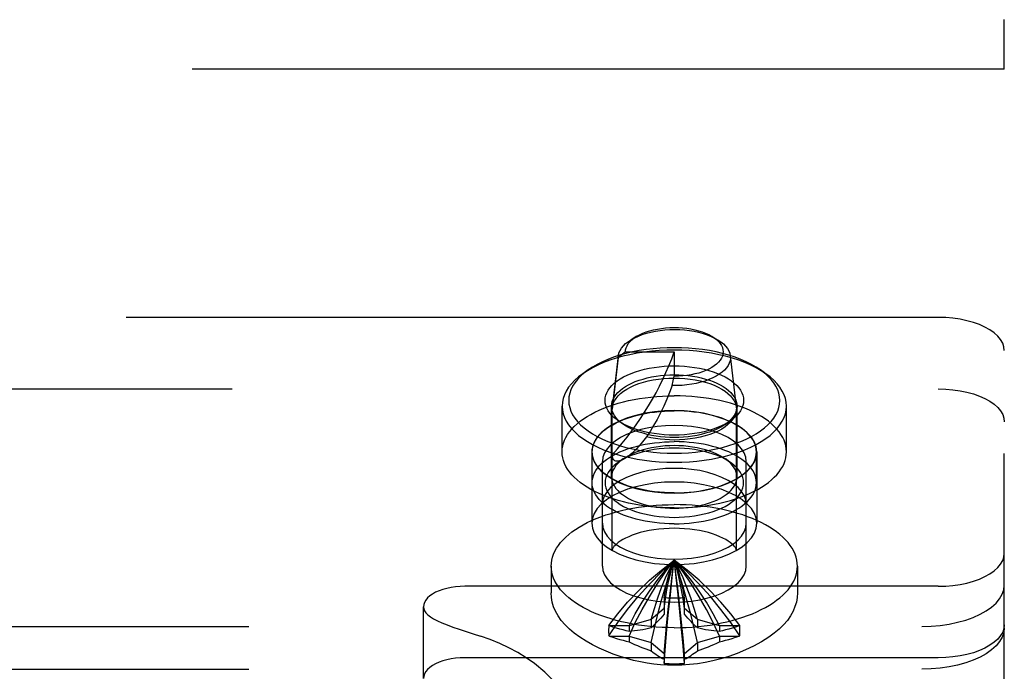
# Model space of a CAD drawing. Header units: inches. Extents: x 0 to 224, y 0 to 145.
# Tile 112 of 125: x 140.081 to 141.573, y 107.809 to 108.797. Entities that reach past the tile are written whole.
import ezdxf

# ---------------------------------------------------------------- set-up
doc = ezdxf.new("R2010")
doc.units = ezdxf.units.IN
doc.header["$LTSCALE"] = 12.302632
doc.header["$MEASUREMENT"] = 0
doc.linetypes.add('HIDDEN', pattern=[0.2, 0.1, -0.1])
doc.layers.add('02___PRT_ALL_AXES', color=7, linetype='CONTINUOUS')
doc.layers.add('DEFAULT_2', color=8, linetype='HIDDEN')

msp = doc.modelspace()

# ---------------------------------------------------------------- linework, layer by layer
at = {"layer": '02___PRT_ALL_AXES', "color": 8, "linetype": 'HIDDEN'}
for p, q in [((140.9028, 108.1421), (140.9028, 108.2114)), ((141.2428, 108.1421), (141.2428, 108.2114)), ((140.9478, 108.1421), (140.9478, 108.0338)), ((140.9483, 108.0953), (140.9483, 108.1421)), ((141.1973, 108.0953), (141.1973, 108.1421)), ((141.1978, 108.1421), (141.1978, 108.0338)), ((140.9638, 107.9689), (140.9638, 108.1276)), ((141.1818, 107.9689), (141.1818, 108.1276))]:
    msp.add_line(p, q, dxfattribs=at)
for points in [[(140.9028, 108.1421), (140.903, 108.1465), (140.9037, 108.151), (140.9049, 108.1554), (140.9065, 108.1597), (140.9086, 108.1641), (140.9111, 108.1683), (140.9141, 108.1725), (140.9175, 108.1766), (140.9213, 108.1807), (140.9255, 108.1846), (140.9302, 108.1884), (140.9352, 108.192), (140.9407, 108.1956), (140.9464, 108.1989), (140.9526, 108.2022), (140.959, 108.2052), (140.9658, 108.2081), (140.9728, 108.2108), (140.9802, 108.2134), (140.9878, 108.2157), (140.9956, 108.2178), (141.0036, 108.2197), (141.0118, 108.2214), (141.0202, 108.2229), (141.0288, 108.2242), (141.0374, 108.2252), (141.0462, 108.226), (141.055, 108.2266), (141.0639, 108.227), (141.0728, 108.2271)], [(141.2428, 108.1421), (141.2425, 108.1465), (141.2418, 108.151), (141.2407, 108.1554), (141.2391, 108.1597), (141.237, 108.1641), (141.2344, 108.1683), (141.2315, 108.1725), (141.2281, 108.1766), (141.2242, 108.1807), (141.22, 108.1846), (141.2153, 108.1884), (141.2103, 108.192), (141.2049, 108.1956), (141.1991, 108.1989), (141.193, 108.2022), (141.1865, 108.2052), (141.1798, 108.2081), (141.1727, 108.2108), (141.1654, 108.2134), (141.1578, 108.2157), (141.1499, 108.2178), (141.1419, 108.2197), (141.1337, 108.2214), (141.1253, 108.2229), (141.1168, 108.2242), (141.1081, 108.2252), (141.0994, 108.226), (141.0905, 108.2266), (141.0817, 108.227), (141.0728, 108.2271)], [(141.1978, 108.1421), (141.1968, 108.1497), (141.1941, 108.157), (141.1896, 108.1642), (141.1834, 108.1711), (141.1756, 108.1776), (141.1663, 108.1835), (141.1556, 108.1888), (141.1438, 108.1935), (141.1309, 108.1974), (141.1171, 108.2005), (141.1027, 108.2027), (141.0878, 108.2041), (141.0728, 108.2046), (141.0577, 108.2041), (141.0429, 108.2027), (141.0284, 108.2005), (141.0147, 108.1974), (141.0018, 108.1935), (140.9899, 108.1888), (140.9792, 108.1835), (140.9699, 108.1776), (140.9621, 108.1711), (140.9559, 108.1642), (140.9514, 108.157), (140.9487, 108.1497), (140.9478, 108.1421)], [(140.9483, 108.1421), (140.9485, 108.1458), (140.9492, 108.1496), (140.9503, 108.1533), (140.9519, 108.157), (140.9539, 108.1606), (140.9564, 108.1641), (140.9592, 108.1676), (140.9625, 108.171), (140.9662, 108.1743), (140.9703, 108.1774), (140.9748, 108.1805), (140.9796, 108.1833), (140.9847, 108.1861), (140.9902, 108.1887), (140.996, 108.1911), (141.002, 108.1933), (141.0084, 108.1953), (141.0149, 108.1972), (141.0217, 108.1988), (141.0286, 108.2003), (141.0357, 108.2015), (141.043, 108.2025), (141.0503, 108.2033), (141.0578, 108.2039), (141.0652, 108.2042), (141.0728, 108.2043)], [(141.1973, 108.1421), (141.197, 108.1458), (141.1964, 108.1496), (141.1952, 108.1533), (141.1936, 108.157), (141.1916, 108.1606), (141.1892, 108.1641), (141.1863, 108.1676), (141.183, 108.171), (141.1793, 108.1743), (141.1752, 108.1774), (141.1708, 108.1805), (141.166, 108.1833), (141.1608, 108.1861), (141.1553, 108.1887), (141.1495, 108.1911), (141.1435, 108.1933), (141.1372, 108.1953), (141.1306, 108.1972), (141.1239, 108.1988), (141.1169, 108.2003), (141.1098, 108.2015), (141.1026, 108.2025), (141.0952, 108.2033), (141.0878, 108.2039), (141.0803, 108.2042), (141.0728, 108.2043)], [(141.1818, 108.1276), (141.181, 108.1342), (141.1786, 108.1406), (141.1747, 108.1469), (141.1693, 108.1529), (141.1625, 108.1585), (141.1544, 108.1637), (141.145, 108.1684), (141.1347, 108.1724), (141.1234, 108.1758), (141.1114, 108.1785), (141.0988, 108.1805), (141.0859, 108.1817), (141.0728, 108.1821), (141.0596, 108.1817), (141.0467, 108.1805), (141.0341, 108.1785), (141.0221, 108.1758), (141.0108, 108.1724), (141.0005, 108.1684), (140.9912, 108.1637), (140.9831, 108.1585), (140.9763, 108.1529), (140.9709, 108.1469), (140.9669, 108.1406), (140.9646, 108.1342), (140.9638, 108.1276)], [(140.9483, 108.0953), (140.9485, 108.0991), (140.9492, 108.1028), (140.9503, 108.1065), (140.9519, 108.1102), (140.9539, 108.1138), (140.9564, 108.1174), (140.9592, 108.1209), (140.9625, 108.1242), (140.9662, 108.1275), (140.9703, 108.1307), (140.9748, 108.1337), (140.9796, 108.1366), (140.9847, 108.1393), (140.9902, 108.1419), (140.996, 108.1443), (141.002, 108.1465), (141.0084, 108.1486), (141.0149, 108.1504), (141.0217, 108.1521), (141.0286, 108.1535), (141.0357, 108.1547), (141.043, 108.1557), (141.0503, 108.1565), (141.0578, 108.1571), (141.0652, 108.1574), (141.0728, 108.1576)], [(141.1973, 108.0953), (141.197, 108.0991), (141.1964, 108.1028), (141.1952, 108.1065), (141.1936, 108.1102), (141.1916, 108.1138), (141.1892, 108.1174), (141.1863, 108.1209), (141.183, 108.1242), (141.1793, 108.1275), (141.1752, 108.1307), (141.1708, 108.1337), (141.166, 108.1366), (141.1608, 108.1393), (141.1553, 108.1419), (141.1495, 108.1443), (141.1435, 108.1465), (141.1372, 108.1486), (141.1306, 108.1504), (141.1239, 108.1521), (141.1169, 108.1535), (141.1098, 108.1547), (141.1026, 108.1557), (141.0952, 108.1565), (141.0878, 108.1571), (141.0803, 108.1574), (141.0728, 108.1576)], [(141.0728, 108.0571), (141.0639, 108.0572), (141.055, 108.0575), (141.0462, 108.0581), (141.0374, 108.0589), (141.0288, 108.06), (141.0202, 108.0612), (141.0118, 108.0627), (141.0036, 108.0644), (140.9956, 108.0663), (140.9878, 108.0685), (140.9802, 108.0708), (140.9728, 108.0733), (140.9658, 108.076), (140.959, 108.0789), (140.9526, 108.082), (140.9464, 108.0852), (140.9407, 108.0886), (140.9352, 108.0921), (140.9302, 108.0958), (140.9255, 108.0996), (140.9213, 108.1035), (140.9175, 108.1075), (140.9141, 108.1116), (140.9111, 108.1158), (140.9086, 108.1201), (140.9065, 108.1244), (140.9049, 108.1288), (140.9037, 108.1332), (140.903, 108.1376), (140.9028, 108.1421)], [(140.9478, 108.1421), (140.9487, 108.1345), (140.9514, 108.1271), (140.9559, 108.1199), (140.9621, 108.113), (140.9699, 108.1066), (140.9792, 108.1006), (140.9899, 108.0953), (141.0018, 108.0906), (141.0147, 108.0867), (141.0284, 108.0836), (141.0429, 108.0814), (141.0577, 108.08), (141.0728, 108.0796), (141.0878, 108.08), (141.1027, 108.0814), (141.1171, 108.0836), (141.1309, 108.0867), (141.1438, 108.0906), (141.1556, 108.0953), (141.1663, 108.1006), (141.1756, 108.1066), (141.1834, 108.113), (141.1896, 108.1199), (141.1941, 108.1271), (141.1968, 108.1345), (141.1978, 108.1421)], [(141.0728, 108.0798), (141.0652, 108.0799), (141.0578, 108.0803), (141.0503, 108.0808), (141.043, 108.0816), (141.0357, 108.0826), (141.0286, 108.0839), (141.0217, 108.0853), (141.0149, 108.0869), (141.0084, 108.0888), (141.002, 108.0908), (140.996, 108.0931), (140.9902, 108.0955), (140.9847, 108.0981), (140.9796, 108.1008), (140.9748, 108.1037), (140.9703, 108.1067), (140.9662, 108.1099), (140.9625, 108.1131), (140.9592, 108.1165), (140.9564, 108.12), (140.9539, 108.1235), (140.9519, 108.1272), (140.9503, 108.1308), (140.9492, 108.1346), (140.9485, 108.1383), (140.9483, 108.1421)], [(141.0728, 108.0798), (141.0803, 108.0799), (141.0878, 108.0803), (141.0952, 108.0808), (141.1026, 108.0816), (141.1098, 108.0826), (141.1169, 108.0839), (141.1239, 108.0853), (141.1306, 108.0869), (141.1372, 108.0888), (141.1435, 108.0908), (141.1495, 108.0931), (141.1553, 108.0955), (141.1608, 108.0981), (141.166, 108.1008), (141.1708, 108.1037), (141.1752, 108.1067), (141.1793, 108.1099), (141.183, 108.1131), (141.1863, 108.1165), (141.1892, 108.12), (141.1916, 108.1235), (141.1936, 108.1272), (141.1952, 108.1308), (141.1964, 108.1346), (141.197, 108.1383), (141.1973, 108.1421)], [(141.0728, 108.0571), (141.0817, 108.0572), (141.0905, 108.0575), (141.0994, 108.0581), (141.1081, 108.0589), (141.1168, 108.06), (141.1253, 108.0612), (141.1337, 108.0627), (141.1419, 108.0644), (141.1499, 108.0663), (141.1578, 108.0685), (141.1654, 108.0708), (141.1727, 108.0733), (141.1798, 108.076), (141.1865, 108.0789), (141.193, 108.082), (141.1991, 108.0852), (141.2049, 108.0886), (141.2103, 108.0921), (141.2153, 108.0958), (141.22, 108.0996), (141.2242, 108.1035), (141.2281, 108.1075), (141.2315, 108.1116), (141.2344, 108.1158), (141.237, 108.1201), (141.2391, 108.1244), (141.2407, 108.1288), (141.2418, 108.1332), (141.2425, 108.1376), (141.2428, 108.1421)], [(141.1818, 108.0626), (141.181, 108.0692), (141.1786, 108.0757), (141.1747, 108.0819), (141.1693, 108.0879), (141.1625, 108.0936), (141.1544, 108.0988), (141.145, 108.1034), (141.1347, 108.1075), (141.1234, 108.1109), (141.1114, 108.1136), (141.0988, 108.1155), (141.0859, 108.1167), (141.0728, 108.1171), (141.0596, 108.1167), (141.0467, 108.1155), (141.0341, 108.1136), (141.0221, 108.1109), (141.0108, 108.1075), (141.0005, 108.1034), (140.9912, 108.0988), (140.9831, 108.0936), (140.9763, 108.0879), (140.9709, 108.0819), (140.9669, 108.0757), (140.9646, 108.0692), (140.9638, 108.0626)], [(141.1978, 108.0338), (141.1968, 108.0414), (141.1941, 108.0488), (141.1896, 108.056), (141.1834, 108.0629), (141.1756, 108.0693), (141.1663, 108.0753), (141.1556, 108.0806), (141.1438, 108.0853), (141.1309, 108.0892), (141.1171, 108.0923), (141.1027, 108.0945), (141.0878, 108.0959), (141.0728, 108.0963), (141.0577, 108.0959), (141.0429, 108.0945), (141.0284, 108.0923), (141.0147, 108.0892), (141.0018, 108.0853), (140.9899, 108.0806), (140.9792, 108.0753), (140.9699, 108.0693), (140.9621, 108.0629), (140.9559, 108.056), (140.9514, 108.0488), (140.9487, 108.0414), (140.9478, 108.0338)], [(141.0728, 108.0331), (141.0652, 108.0332), (141.0578, 108.0335), (141.0503, 108.0341), (141.043, 108.0349), (141.0357, 108.0359), (141.0286, 108.0371), (141.0217, 108.0385), (141.0149, 108.0402), (141.0084, 108.042), (141.002, 108.0441), (140.996, 108.0463), (140.9902, 108.0487), (140.9847, 108.0513), (140.9796, 108.054), (140.9748, 108.0569), (140.9703, 108.0599), (140.9662, 108.0631), (140.9625, 108.0664), (140.9592, 108.0698), (140.9564, 108.0732), (140.9539, 108.0768), (140.9519, 108.0804), (140.9503, 108.0841), (140.9492, 108.0878), (140.9485, 108.0915), (140.9483, 108.0953)], [(141.0728, 108.0331), (141.0803, 108.0332), (141.0878, 108.0335), (141.0952, 108.0341), (141.1026, 108.0349), (141.1098, 108.0359), (141.1169, 108.0371), (141.1239, 108.0385), (141.1306, 108.0402), (141.1372, 108.042), (141.1435, 108.0441), (141.1495, 108.0463), (141.1553, 108.0487), (141.1608, 108.0513), (141.166, 108.054), (141.1708, 108.0569), (141.1752, 108.0599), (141.1793, 108.0631), (141.183, 108.0664), (141.1863, 108.0698), (141.1892, 108.0732), (141.1916, 108.0768), (141.1936, 108.0804), (141.1952, 108.0841), (141.1964, 108.0878), (141.197, 108.0915), (141.1973, 108.0953)], [(140.9478, 108.0338), (140.9487, 108.0262), (140.9514, 108.0189), (140.9559, 108.0117), (140.9621, 108.0048), (140.9699, 107.9983), (140.9792, 107.9924), (140.9899, 107.987), (141.0018, 107.9824), (141.0147, 107.9785), (141.0284, 107.9754), (141.0429, 107.9731), (141.0577, 107.9718), (141.0728, 107.9713), (141.0878, 107.9718), (141.1027, 107.9731), (141.1171, 107.9754), (141.1309, 107.9785), (141.1438, 107.9824), (141.1556, 107.987), (141.1663, 107.9924), (141.1756, 107.9983), (141.1834, 108.0048), (141.1896, 108.0117), (141.1941, 108.0189), (141.1968, 108.0262), (141.1978, 108.0338)], [(140.9638, 108.0338), (140.9646, 108.0272), (140.9669, 108.0208), (140.9709, 108.0145), (140.9763, 108.0085), (140.9831, 108.0029), (140.9912, 107.9977), (141.0005, 107.993), (141.0108, 107.989), (141.0221, 107.9856), (141.0341, 107.9829), (141.0467, 107.9809), (141.0596, 107.9797), (141.0728, 107.9793), (141.0859, 107.9797), (141.0988, 107.9809), (141.1114, 107.9829), (141.1234, 107.9856), (141.1347, 107.989), (141.145, 107.993), (141.1544, 107.9977), (141.1625, 108.0029), (141.1693, 108.0085), (141.1747, 108.0145), (141.1786, 108.0208), (141.181, 108.0272), (141.1818, 108.0338)], [(140.9638, 107.9689), (140.9646, 107.9622), (140.9669, 107.9558), (140.9709, 107.9495), (140.9763, 107.9435), (140.9831, 107.9379), (140.9912, 107.9327), (141.0005, 107.9281), (141.0108, 107.924), (141.0221, 107.9206), (141.0341, 107.9179), (141.0467, 107.916), (141.0596, 107.9148), (141.0728, 107.9144), (141.0859, 107.9148), (141.0988, 107.916), (141.1114, 107.9179), (141.1234, 107.9206), (141.1347, 107.924), (141.145, 107.9281), (141.1544, 107.9327), (141.1625, 107.9379), (141.1693, 107.9435), (141.1747, 107.9495), (141.1786, 107.9558), (141.181, 107.9622), (141.1818, 107.9689)]]:
    msp.add_lwpolyline(points, dxfattribs=at)
at = {"layer": 'DEFAULT_2', "color": 8, "linetype": 'HIDDEN'}
for p, q in [((141.5728, 108.7222), (141.5728, 108.7972)), ((141.5728, 108.7222), (139.0728, 108.7222)), ((141.5728, 106.9093), (141.5728, 108.7222)), ((141.4728, 108.3458), (139.1728, 108.3458)), ((141.0158, 108.3172), (141.0073, 108.3121)), ((141.1293, 108.3175), (141.1382, 108.3121)), ((140.9879, 108.2875), (140.9789, 108.2097)), ((140.9988, 108.2936), (140.9878, 108.285)), ((140.9878, 108.285), (140.9879, 108.2875)), ((140.9988, 108.2936), (141.0728, 108.2936)), ((141.0728, 108.2936), (141.0728, 108.2566)), ((141.1576, 108.2875), (141.1666, 108.2097)), ((140.9878, 108.285), (140.9788, 108.207)), ((140.9421, 108.2662), (140.934, 108.2604)), ((141.0712, 108.2498), (141.0728, 108.2566)), ((141.2034, 108.2662), (141.2116, 108.2604)), ((141.0696, 108.2425), (141.0712, 108.2498)), ((139.1728, 108.2376), (141.4728, 108.2376)), ((140.9778, 108.104), (140.9778, 108.2114)), ((140.9788, 108.207), (140.9789, 108.2097)), ((140.9788, 107.9933), (140.9788, 108.207)), ((141.1666, 108.2097), (141.1668, 108.207)), ((141.1668, 107.9933), (141.1668, 108.207)), ((141.1678, 108.104), (141.1678, 108.2114)), ((140.9952, 108.1839), (140.987, 108.1897)), ((141.1503, 108.1839), (141.1585, 108.1897)), ((140.9952, 108.1314), (140.987, 108.1256)), ((141.1503, 108.1314), (141.1585, 108.1256)), ((140.8863, 107.9689), (140.8863, 107.9286)), ((141.2593, 107.9689), (141.2593, 107.9286)), ((141.4728, 107.9383), (140.7553, 107.9383)), ((141.0573, 107.9207), (141.0573, 107.9198)), ((141.0573, 107.9198), (141.0573, 107.8962)), ((141.0883, 107.9198), (141.0882, 107.9207)), ((141.0883, 107.8962), (141.0883, 107.9198)), ((140.6928, 107.7988), (140.6928, 107.9071)), ((141.0573, 107.9049), (141.0379, 107.8881)), ((141.1077, 107.8881), (141.0883, 107.9049)), ((141.0379, 107.8881), (141.0043, 107.8784)), ((141.0379, 107.8881), (141.0379, 107.8752)), ((141.1413, 107.8784), (141.1077, 107.8881)), ((141.1077, 107.8881), (141.1077, 107.8752)), ((139.1978, 107.8776), (141.4478, 107.8776)), ((140.9745, 107.8784), (140.9735, 107.8788)), ((141.0043, 107.8784), (140.9745, 107.8784)), ((141.0043, 107.8784), (141.0043, 107.8697)), ((141.1711, 107.8784), (141.1413, 107.8784)), ((141.1413, 107.8784), (141.1413, 107.8697)), ((141.172, 107.8788), (141.1711, 107.8784)), ((140.9735, 107.8633), (140.9745, 107.8629)), ((140.9745, 107.8629), (141.0043, 107.8629)), ((141.0043, 107.8629), (141.0379, 107.8532)), ((141.0043, 107.8629), (141.0043, 107.8542)), ((141.1077, 107.8532), (141.1413, 107.8629)), ((141.1413, 107.8629), (141.1711, 107.8629)), ((141.1413, 107.8629), (141.1413, 107.8542)), ((141.1711, 107.8629), (141.172, 107.8633)), ((141.0379, 107.8532), (141.0573, 107.8364)), ((141.0379, 107.8532), (141.0379, 107.8403)), ((141.0883, 107.8364), (141.1077, 107.8532)), ((141.1077, 107.8532), (141.1077, 107.8403)), ((141.4728, 107.8301), (140.7553, 107.8301)), ((141.0573, 107.8364), (141.0573, 107.8216)), ((141.0883, 107.8216), (141.0883, 107.8364)), ((139.1978, 107.8126), (141.4478, 107.8126)), ((141.0573, 107.8216), (141.0573, 107.8214)), ((141.0882, 107.8214), (141.0883, 107.8216))]:
    msp.add_line(p, q, dxfattribs=at)
for points in [[(141.5728, 108.2958), (141.5721, 108.3015), (141.5703, 108.3069), (141.5671, 108.3123), (141.5629, 108.3175), (141.5574, 108.3224), (141.5509, 108.327), (141.5435, 108.3312), (141.5351, 108.3349), (141.526, 108.3382), (141.5162, 108.3409), (141.5058, 108.343), (141.495, 108.3446), (141.484, 108.3455), (141.4728, 108.3458)], [(140.9988, 108.2936), (140.999, 108.2968), (140.9998, 108.2999), (141.0012, 108.303), (141.0031, 108.3061), (141.0055, 108.3091), (141.0085, 108.312), (141.0119, 108.3147), (141.0158, 108.3172)], [(141.0073, 108.3121), (141.0128, 108.3151), (141.0183, 108.3176), (141.0243, 108.3199), (141.0306, 108.3219), (141.0372, 108.3236), (141.0442, 108.325), (141.0513, 108.3261), (141.0586, 108.3269), (141.0661, 108.3274), (141.0735, 108.3275), (141.081, 108.3273), (141.0884, 108.3268), (141.0957, 108.3259), (141.1028, 108.3248), (141.1097, 108.3233), (141.1163, 108.3215), (141.1225, 108.3195), (141.1284, 108.3171), (141.1338, 108.3146), (141.1382, 108.3121)], [(141.0158, 108.3172), (141.0202, 108.3197), (141.025, 108.3219), (141.0301, 108.3238), (141.0355, 108.3256), (141.0412, 108.3271), (141.0472, 108.3283), (141.0533, 108.3293), (141.0596, 108.33), (141.066, 108.3305), (141.0725, 108.3306), (141.079, 108.3305), (141.0854, 108.3301), (141.0917, 108.3294), (141.0979, 108.3284), (141.1038, 108.3272), (141.1096, 108.3257), (141.115, 108.324), (141.1202, 108.322), (141.1249, 108.3199), (141.1293, 108.3175)], [(141.1297, 108.3172), (141.1333, 108.3149), (141.1368, 108.3122), (141.1398, 108.3093), (141.1422, 108.3064), (141.1442, 108.3033), (141.1456, 108.3001), (141.1465, 108.2969), (141.1468, 108.2937), (141.1465, 108.2905), (141.1457, 108.2873), (141.1443, 108.2841), (141.1423, 108.281), (141.1399, 108.278), (141.1369, 108.2752), (141.1334, 108.2724), (141.1295, 108.2699), (141.1251, 108.2675), (141.1204, 108.2653), (141.1153, 108.2633), (141.1098, 108.2616), (141.1041, 108.2601), (141.0981, 108.2589), (141.092, 108.2579), (141.0856, 108.2572), (141.0793, 108.2568), (141.0728, 108.2566)], [(140.9879, 108.2875), (140.9881, 108.2887), (140.989, 108.2923), (140.9906, 108.2959), (140.9928, 108.2995), (140.9957, 108.3029), (140.9991, 108.3062), (141.0032, 108.3094), (141.0073, 108.3121)], [(141.1382, 108.3121), (141.1388, 108.3118), (141.1432, 108.3088), (141.1471, 108.3056), (141.1505, 108.3022), (141.1532, 108.2987), (141.1553, 108.2951), (141.1568, 108.2915), (141.1576, 108.2875)], [(141.0728, 108.2964), (141.0614, 108.2962), (141.05, 108.2956), (141.0386, 108.2946), (141.0274, 108.2933), (141.0163, 108.2915), (141.0055, 108.2894), (140.9949, 108.2869), (140.9848, 108.2841), (140.975, 108.2809), (140.9657, 108.2774), (140.957, 108.2736), (140.9487, 108.2695), (140.9411, 108.2651), (140.934, 108.2604)], [(141.0728, 108.3), (141.062, 108.2998), (141.0513, 108.2993), (141.0406, 108.2984), (141.03, 108.2971), (141.0196, 108.2955), (141.0094, 108.2935), (140.9995, 108.2911), (140.99, 108.2885), (140.9808, 108.2855), (140.972, 108.2822), (140.9638, 108.2786), (140.956, 108.2747), (140.9488, 108.2706), (140.9421, 108.2662)], [(140.9788, 108.1377), (140.9865, 108.1465), (140.994, 108.1555), (141.0012, 108.1646), (141.0082, 108.1738), (141.015, 108.1832), (141.0215, 108.1927), (141.0278, 108.2023), (141.0338, 108.212), (141.0396, 108.2219), (141.0451, 108.2318), (141.0504, 108.2419), (141.0554, 108.2521), (141.0601, 108.2623), (141.0646, 108.2727), (141.0688, 108.2831), (141.0728, 108.2936)], [(141.1576, 108.2875), (141.1577, 108.284), (141.1572, 108.2803), (141.1561, 108.2766), (141.1543, 108.273), (141.1518, 108.2694), (141.1488, 108.266), (141.1452, 108.2627), (141.141, 108.2596), (141.1362, 108.2567), (141.131, 108.2541), (141.1253, 108.2516), (141.1193, 108.2494), (141.1128, 108.2475), (141.1061, 108.2459), (141.0991, 108.2446), (141.0919, 108.2436), (141.0845, 108.2429), (141.077, 108.2426), (141.0696, 108.2425)], [(141.2034, 108.2662), (141.1967, 108.2706), (141.1895, 108.2747), (141.1818, 108.2786), (141.1735, 108.2822), (141.1648, 108.2855), (141.1556, 108.2885), (141.146, 108.2911), (141.1361, 108.2935), (141.1259, 108.2955), (141.1155, 108.2971), (141.1049, 108.2984), (141.0942, 108.2993), (141.0835, 108.2998), (141.0728, 108.3)], [(141.2116, 108.2604), (141.2045, 108.2651), (141.1968, 108.2695), (141.1886, 108.2736), (141.1798, 108.2774), (141.1705, 108.2809), (141.1608, 108.2841), (141.1506, 108.2869), (141.1401, 108.2894), (141.1292, 108.2915), (141.1182, 108.2933), (141.1069, 108.2946), (141.0956, 108.2956), (141.0842, 108.2962), (141.0728, 108.2964)], [(140.987, 108.1897), (140.9861, 108.1904), (140.9819, 108.1937), (140.9782, 108.1972), (140.9751, 108.2008), (140.9724, 108.2045), (140.9704, 108.2083), (140.9689, 108.2122), (140.9681, 108.2161), (140.9678, 108.22), (140.9681, 108.2239), (140.9689, 108.2279), (140.9704, 108.2317), (140.9725, 108.2355), (140.9751, 108.2392), (140.9782, 108.2428), (140.9819, 108.2463), (140.9861, 108.2496), (140.9908, 108.2528), (140.9959, 108.2558), (141.0015, 108.2585), (141.0074, 108.2611), (141.0138, 108.2634), (141.0205, 108.2655), (141.0275, 108.2674), (141.0348, 108.2689), (141.0422, 108.2702), (141.0498, 108.2712), (141.0575, 108.2719), (141.0651, 108.2724), (141.0728, 108.2725)], [(141.0728, 108.2725), (141.0804, 108.2724), (141.0881, 108.2719), (141.0957, 108.2712), (141.1033, 108.2702), (141.1108, 108.2689), (141.118, 108.2674), (141.1251, 108.2655), (141.1318, 108.2634), (141.1381, 108.2611), (141.1441, 108.2585), (141.1496, 108.2558), (141.1548, 108.2528), (141.1594, 108.2496), (141.1636, 108.2463), (141.1673, 108.2428), (141.1705, 108.2392), (141.1731, 108.2355), (141.1751, 108.2317), (141.1766, 108.2278), (141.1775, 108.2239), (141.1778, 108.22), (141.1775, 108.2161), (141.1766, 108.2122), (141.1751, 108.2083), (141.1731, 108.2045), (141.1705, 108.2008), (141.1673, 108.1972), (141.1636, 108.1937), (141.1594, 108.1904), (141.1585, 108.1897)], [(140.934, 108.2604), (140.9276, 108.2556), (140.9219, 108.2505), (140.9169, 108.2453), (140.9126, 108.2399), (140.9091, 108.2343), (140.9063, 108.2287), (140.9044, 108.223), (140.9032, 108.2172), (140.9028, 108.2114)], [(140.9421, 108.2662), (140.9362, 108.2617), (140.9308, 108.2569), (140.9261, 108.252), (140.922, 108.2469), (140.9187, 108.2416), (140.9161, 108.2363), (140.9143, 108.2309), (140.9131, 108.2255), (140.9128, 108.22), (140.9131, 108.2145), (140.9143, 108.2091), (140.9161, 108.2037), (140.9187, 108.1984), (140.922, 108.1932), (140.9261, 108.1881), (140.9308, 108.1831), (140.9362, 108.1784), (140.9422, 108.1738), (140.9488, 108.1694), (140.956, 108.1653), (140.9638, 108.1614), (140.972, 108.1579), (140.9808, 108.1546), (140.9899, 108.1516), (140.9995, 108.1489), (141.0094, 108.1465), (141.0196, 108.1446), (141.03, 108.1429), (141.0406, 108.1416), (141.0513, 108.1407), (141.062, 108.1402), (141.0728, 108.14)], [(140.9778, 108.2114), (140.978, 108.2149), (140.9788, 108.2184), (140.9802, 108.2219), (140.982, 108.2254), (140.9844, 108.2287), (140.9872, 108.232), (140.9906, 108.2352), (140.9943, 108.2382), (140.9986, 108.241), (141.0032, 108.2437), (141.0082, 108.2462), (141.0137, 108.2485), (141.0194, 108.2506), (141.0255, 108.2525), (141.0318, 108.2542), (141.0384, 108.2556), (141.0451, 108.2568), (141.052, 108.2577), (141.0589, 108.2583), (141.0659, 108.2587), (141.0728, 108.2589)], [(141.0728, 108.14), (141.0835, 108.1402), (141.0942, 108.1407), (141.1049, 108.1416), (141.1155, 108.1429), (141.1259, 108.1446), (141.1361, 108.1465), (141.146, 108.1489), (141.1556, 108.1516), (141.1648, 108.1546), (141.1735, 108.1579), (141.1818, 108.1614), (141.1895, 108.1653), (141.1967, 108.1694), (141.2034, 108.1738), (141.2094, 108.1784), (141.2147, 108.1831), (141.2195, 108.1881), (141.2235, 108.1932), (141.2268, 108.1984), (141.2294, 108.2037), (141.2313, 108.2091), (141.2324, 108.2145), (141.2328, 108.22), (141.2324, 108.2255), (141.2313, 108.2309), (141.2294, 108.2363), (141.2268, 108.2416), (141.2235, 108.2469), (141.2195, 108.2519), (141.2147, 108.2569), (141.2094, 108.2617), (141.2034, 108.2662)], [(141.0728, 108.2589), (141.0797, 108.2587), (141.0866, 108.2583), (141.0936, 108.2577), (141.1004, 108.2568), (141.1072, 108.2556), (141.1137, 108.2542), (141.1201, 108.2525), (141.1261, 108.2506), (141.1319, 108.2485), (141.1373, 108.2462), (141.1423, 108.2437), (141.147, 108.241), (141.1512, 108.2382), (141.155, 108.2351), (141.1583, 108.232), (141.1612, 108.2287), (141.1635, 108.2254), (141.1654, 108.2219), (141.1667, 108.2184), (141.1675, 108.2149), (141.1678, 108.2114)], [(141.2428, 108.2114), (141.2424, 108.2172), (141.2412, 108.2229), (141.2392, 108.2287), (141.2364, 108.2343), (141.2329, 108.2399), (141.2286, 108.2453), (141.2236, 108.2505), (141.2179, 108.2556), (141.2116, 108.2604)], [(140.9789, 108.2097), (140.9791, 108.2111), (140.9802, 108.2152), (140.982, 108.2192), (140.9845, 108.2231), (140.9876, 108.2269), (140.9914, 108.2306), (140.9959, 108.234), (141.0009, 108.2373), (141.0065, 108.2403), (141.0125, 108.2431), (141.0191, 108.2456), (141.0261, 108.2478), (141.0334, 108.2497), (141.041, 108.2512), (141.0488, 108.2525), (141.0567, 108.2533), (141.0647, 108.2538), (141.0728, 108.254)], [(141.0696, 108.2425), (141.0656, 108.2321), (141.0613, 108.2217), (141.0567, 108.2113), (141.0518, 108.2011), (141.0467, 108.1912), (141.0414, 108.1819), (141.0361, 108.1731), (141.0308, 108.165)], [(141.0728, 108.254), (141.0808, 108.2538), (141.0888, 108.2533), (141.0968, 108.2525), (141.1046, 108.2512), (141.1122, 108.2497), (141.1195, 108.2478), (141.1264, 108.2456), (141.133, 108.2431), (141.1391, 108.2403), (141.1446, 108.2373), (141.1497, 108.2341), (141.1541, 108.2306), (141.1579, 108.2269), (141.1611, 108.2231), (141.1635, 108.2192), (141.1653, 108.2152), (141.1664, 108.2111), (141.1666, 108.2097)], [(141.4728, 108.2376), (141.484, 108.2372), (141.495, 108.2363), (141.5058, 108.2348), (141.5162, 108.2326), (141.526, 108.2299), (141.5351, 108.2267), (141.5435, 108.2229), (141.5509, 108.2187), (141.5574, 108.2142), (141.5629, 108.2093), (141.5671, 108.2041), (141.5703, 108.1987), (141.5721, 108.1932), (141.5728, 108.1876)], [(140.9028, 108.2114), (140.9032, 108.2055), (140.9044, 108.1998), (140.9063, 108.194), (140.9091, 108.1884), (140.9126, 108.1828), (140.9169, 108.1774), (140.9219, 108.1722), (140.9276, 108.1671), (140.934, 108.1622), (140.9411, 108.1576), (140.9487, 108.1532), (140.957, 108.1491), (140.9657, 108.1453), (140.975, 108.1418), (140.9848, 108.1386), (140.9949, 108.1358), (141.0055, 108.1333), (141.0163, 108.1312), (141.0274, 108.1294), (141.0386, 108.1281), (141.05, 108.1271), (141.0614, 108.1265), (141.0728, 108.1264)], [(140.9952, 108.1839), (140.9943, 108.1845), (140.9905, 108.1876), (140.9872, 108.1907), (140.9844, 108.194), (140.982, 108.1973), (140.9802, 108.2008), (140.9788, 108.2043), (140.978, 108.2078), (140.9778, 108.2114)], [(141.0728, 108.1264), (141.0842, 108.1265), (141.0956, 108.1271), (141.1069, 108.1281), (141.1182, 108.1294), (141.1292, 108.1312), (141.1401, 108.1333), (141.1506, 108.1358), (141.1608, 108.1386), (141.1705, 108.1418), (141.1798, 108.1453), (141.1886, 108.1491), (141.1968, 108.1532), (141.2045, 108.1576), (141.2115, 108.1622), (141.2179, 108.1671), (141.2236, 108.1722), (141.2286, 108.1774), (141.2329, 108.1828), (141.2364, 108.1884), (141.2392, 108.194), (141.2412, 108.1997), (141.2424, 108.2055), (141.2428, 108.2114)], [(141.1668, 108.207), (141.1664, 108.2029), (141.1653, 108.1988), (141.1635, 108.1948), (141.1611, 108.1909), (141.1579, 108.1871), (141.1541, 108.1835), (141.1497, 108.18), (141.1446, 108.1767), (141.1391, 108.1737), (141.133, 108.1709), (141.1264, 108.1684), (141.1195, 108.1662), (141.1122, 108.1643), (141.1046, 108.1628), (141.0968, 108.1616), (141.0888, 108.1607), (141.0808, 108.1602), (141.0728, 108.16)], [(141.1678, 108.2114), (141.1675, 108.2078), (141.1667, 108.2043), (141.1654, 108.2008), (141.1635, 108.1973), (141.1612, 108.194), (141.1583, 108.1907), (141.155, 108.1875), (141.1512, 108.1845), (141.1503, 108.1839)], [(141.0728, 108.1675), (141.0651, 108.1676), (141.0574, 108.1681), (141.0498, 108.1688), (141.0422, 108.1698), (141.0347, 108.1711), (141.0275, 108.1726), (141.0205, 108.1745), (141.0138, 108.1766), (141.0074, 108.1789), (141.0015, 108.1815), (140.9959, 108.1843), (140.9908, 108.1872), (140.987, 108.1897)], [(141.0728, 108.1639), (141.0658, 108.164), (141.0589, 108.1644), (141.052, 108.165), (141.0451, 108.1659), (141.0384, 108.1671), (141.0318, 108.1685), (141.0255, 108.1702), (141.0194, 108.1721), (141.0136, 108.1742), (141.0082, 108.1765), (141.0032, 108.179), (140.9986, 108.1817), (140.9952, 108.1839)], [(141.1585, 108.1897), (141.1548, 108.1872), (141.1496, 108.1842), (141.1441, 108.1815), (141.1381, 108.1789), (141.1317, 108.1766), (141.125, 108.1745), (141.118, 108.1726), (141.1108, 108.1711), (141.1033, 108.1698), (141.0957, 108.1688), (141.0881, 108.1681), (141.0804, 108.1676), (141.0728, 108.1675)], [(141.1503, 108.1839), (141.147, 108.1817), (141.1423, 108.179), (141.1373, 108.1765), (141.1319, 108.1742), (141.1261, 108.1721), (141.1201, 108.1702), (141.1137, 108.1685), (141.1072, 108.1671), (141.1004, 108.1659), (141.0936, 108.165), (141.0866, 108.1644), (141.0797, 108.164), (141.0728, 108.1639)], [(141.0308, 108.165), (141.0267, 108.1597), (141.0228, 108.1548), (141.0191, 108.1505), (141.0155, 108.1466), (141.012, 108.1432), (141.0088, 108.1402), (141.0057, 108.1375), (141.0029, 108.1353), (141.0002, 108.1334), (140.9978, 108.1319), (140.9955, 108.1306), (140.9934, 108.1296), (140.9915, 108.1289), (140.9897, 108.1284), (140.9881, 108.128), (140.9866, 108.1279), (140.9852, 108.128), (140.984, 108.1282), (140.9828, 108.1287), (140.9818, 108.1293), (140.9809, 108.1302), (140.9801, 108.1313), (140.9795, 108.1326), (140.9791, 108.1341), (140.9789, 108.1358), (140.9788, 108.1377)], [(141.0728, 108.16), (141.0656, 108.1602), (141.0584, 108.1606), (141.0513, 108.1613), (141.0443, 108.1622), (141.0374, 108.1635), (141.0308, 108.165)], [(141.0728, 108.1478), (141.0651, 108.1477), (141.0575, 108.1472), (141.0498, 108.1465), (141.0422, 108.1455), (141.0348, 108.1442), (141.0275, 108.1427), (141.0205, 108.1408), (141.0138, 108.1387), (141.0074, 108.1364), (141.0015, 108.1338), (140.9959, 108.1311), (140.9908, 108.1281), (140.987, 108.1256)], [(141.0728, 108.1515), (141.0659, 108.1513), (141.0589, 108.151), (141.052, 108.1503), (141.0451, 108.1494), (141.0384, 108.1482), (141.0318, 108.1468), (141.0255, 108.1452), (141.0194, 108.1433), (141.0137, 108.1411), (141.0082, 108.1388), (141.0032, 108.1363), (140.9986, 108.1336), (140.9952, 108.1314)], [(141.1503, 108.1314), (141.147, 108.1336), (141.1423, 108.1363), (141.1373, 108.1388), (141.1319, 108.1411), (141.1261, 108.1433), (141.1201, 108.1452), (141.1137, 108.1468), (141.1072, 108.1482), (141.1004, 108.1494), (141.0936, 108.1503), (141.0866, 108.151), (141.0797, 108.1513), (141.0728, 108.1515)], [(141.1585, 108.1256), (141.1548, 108.1281), (141.1496, 108.1311), (141.1441, 108.1338), (141.1381, 108.1364), (141.1318, 108.1387), (141.1251, 108.1408), (141.118, 108.1427), (141.1108, 108.1442), (141.1033, 108.1455), (141.0957, 108.1465), (141.0881, 108.1472), (141.0804, 108.1477), (141.0728, 108.1478)], [(140.987, 108.1256), (140.9861, 108.1249), (140.9819, 108.1216), (140.9782, 108.1181), (140.9751, 108.1145), (140.9725, 108.1108), (140.9704, 108.107), (140.9689, 108.1031), (140.9681, 108.0992), (140.9678, 108.0953), (140.9681, 108.0914), (140.9689, 108.0875), (140.9704, 108.0836), (140.9724, 108.0798), (140.9751, 108.0761), (140.9782, 108.0725), (140.9819, 108.069), (140.9861, 108.0657), (140.9908, 108.0625), (140.9959, 108.0595), (141.0015, 108.0568), (141.0074, 108.0542), (141.0138, 108.0519), (141.0205, 108.0498), (141.0275, 108.0479), (141.0347, 108.0464), (141.0422, 108.0451), (141.0498, 108.0441), (141.0574, 108.0434), (141.0651, 108.0429), (141.0728, 108.0428)], [(140.9952, 108.1314), (140.9943, 108.1308), (140.9906, 108.1278), (140.9872, 108.1246), (140.9844, 108.1214), (140.982, 108.118), (140.9802, 108.1146), (140.9788, 108.1111), (140.978, 108.1075), (140.9778, 108.104)], [(141.0728, 108.0428), (141.0804, 108.0429), (141.0881, 108.0434), (141.0957, 108.0441), (141.1033, 108.0451), (141.1108, 108.0464), (141.118, 108.0479), (141.125, 108.0498), (141.1317, 108.0519), (141.1381, 108.0542), (141.1441, 108.0568), (141.1496, 108.0595), (141.1548, 108.0625), (141.1594, 108.0657), (141.1636, 108.069), (141.1673, 108.0725), (141.1705, 108.0761), (141.1731, 108.0798), (141.1751, 108.0836), (141.1766, 108.0875), (141.1775, 108.0914), (141.1778, 108.0953), (141.1775, 108.0992), (141.1766, 108.1031), (141.1751, 108.107), (141.1731, 108.1108), (141.1705, 108.1145), (141.1673, 108.1181), (141.1636, 108.1216), (141.1594, 108.1249), (141.1585, 108.1256)], [(141.1678, 108.104), (141.1675, 108.1075), (141.1667, 108.1111), (141.1654, 108.1146), (141.1635, 108.118), (141.1612, 108.1214), (141.1583, 108.1246), (141.155, 108.1278), (141.1512, 108.1308), (141.1503, 108.1314)], [(140.9778, 108.104), (140.978, 108.1004), (140.9788, 108.0969), (140.9802, 108.0934), (140.982, 108.0899), (140.9844, 108.0866), (140.9872, 108.0833), (140.9905, 108.0802), (140.9943, 108.0772), (140.9986, 108.0743), (141.0032, 108.0716), (141.0082, 108.0691), (141.0136, 108.0668), (141.0194, 108.0647), (141.0255, 108.0628), (141.0318, 108.0611), (141.0384, 108.0597), (141.0451, 108.0585), (141.052, 108.0576), (141.0589, 108.057), (141.0658, 108.0566), (141.0728, 108.0565)], [(141.0728, 108.0565), (141.0797, 108.0566), (141.0866, 108.057), (141.0936, 108.0576), (141.1004, 108.0585), (141.1072, 108.0597), (141.1137, 108.0611), (141.1201, 108.0628), (141.1261, 108.0647), (141.1319, 108.0668), (141.1373, 108.0691), (141.1423, 108.0716), (141.147, 108.0743), (141.1512, 108.0772), (141.155, 108.0802), (141.1583, 108.0833), (141.1612, 108.0866), (141.1635, 108.0899), (141.1654, 108.0934), (141.1667, 108.0969), (141.1675, 108.1004), (141.1678, 108.104)], [(140.8863, 107.9689), (140.8865, 107.9734), (140.8872, 107.978), (140.8883, 107.9825), (140.8898, 107.9871), (140.8919, 107.9915), (140.8943, 107.9959), (140.8972, 108.0003), (140.9005, 108.0045), (140.9042, 108.0087), (140.9083, 108.0128), (140.9128, 108.0168), (140.9177, 108.0207), (140.923, 108.0244), (140.9286, 108.028), (140.9346, 108.0315), (140.9409, 108.0348), (140.9475, 108.038), (140.9545, 108.0409), (140.9617, 108.0438), (140.9692, 108.0464), (140.9769, 108.0488), (140.9849, 108.0511), (140.993, 108.0532), (141.0014, 108.055), (141.0099, 108.0567), (141.0186, 108.0581), (141.0275, 108.0593), (141.0364, 108.0603), (141.0454, 108.0611), (141.0545, 108.0617), (141.0636, 108.062), (141.0728, 108.0621)], [(141.2593, 107.9689), (141.259, 107.9734), (141.2584, 107.978), (141.2572, 107.9825), (141.2557, 107.9871), (141.2537, 107.9915), (141.2512, 107.9959), (141.2484, 108.0003), (141.2451, 108.0045), (141.2414, 108.0087), (141.2372, 108.0128), (141.2327, 108.0168), (141.2278, 108.0207), (141.2226, 108.0244), (141.2169, 108.028), (141.211, 108.0315), (141.2046, 108.0348), (141.198, 108.038), (141.1911, 108.0409), (141.1839, 108.0438), (141.1764, 108.0464), (141.1686, 108.0488), (141.1607, 108.0511), (141.1525, 108.0532), (141.1441, 108.055), (141.1356, 108.0567), (141.1269, 108.0581), (141.1181, 108.0593), (141.1092, 108.0603), (141.1001, 108.0611), (141.091, 108.0617), (141.0819, 108.062), (141.0728, 108.0621)], [(141.0728, 108.0262), (141.0649, 108.026), (141.0571, 108.0256), (141.0494, 108.0249), (141.0419, 108.0239), (141.0347, 108.0227), (141.0277, 108.0212), (141.0211, 108.0196), (141.0149, 108.0177), (141.0091, 108.0157), (141.0038, 108.0135), (140.999, 108.0113), (140.9947, 108.009), (140.991, 108.0067), (140.9878, 108.0045), (140.9852, 108.0023), (140.9831, 108.0003), (140.9814, 107.9985), (140.9802, 107.9968), (140.9794, 107.9955), (140.979, 107.9944), (140.9788, 107.9937), (140.9788, 107.9933)], [(141.1668, 107.9933), (141.1667, 107.9937), (141.1665, 107.9944), (141.1661, 107.9955), (141.1653, 107.9969), (141.1641, 107.9985), (141.1624, 108.0004), (141.1603, 108.0024), (141.1576, 108.0046), (141.1544, 108.0068), (141.1507, 108.0091), (141.1464, 108.0113), (141.1417, 108.0135), (141.1364, 108.0157), (141.1306, 108.0177), (141.1244, 108.0196), (141.1178, 108.0212), (141.1109, 108.0227), (141.1036, 108.0239), (141.0961, 108.0249), (141.0884, 108.0256), (141.0806, 108.026), (141.0728, 108.0262)], [(141.4728, 107.9383), (141.484, 107.9386), (141.495, 107.9396), (141.5058, 107.9411), (141.5162, 107.9433), (141.526, 107.946), (141.5351, 107.9492), (141.5435, 107.953), (141.5509, 107.9571), (141.5574, 107.9617), (141.5629, 107.9666), (141.5671, 107.9718), (141.5703, 107.9772), (141.5721, 107.9827), (141.5728, 107.9883)], [(140.9735, 107.8633), (140.9872, 107.8835), (141.002, 107.9033), (141.018, 107.9226), (141.0351, 107.9415), (141.0534, 107.96), (141.0728, 107.9781)], [(140.9735, 107.8788), (140.9872, 107.8968), (141.002, 107.9143), (141.018, 107.9311), (141.0351, 107.9474), (141.0534, 107.963), (141.0728, 107.9781)], [(141.0043, 107.8629), (141.0137, 107.8832), (141.0239, 107.903), (141.035, 107.9224), (141.0468, 107.9414), (141.0594, 107.96), (141.0728, 107.9781)], [(141.0043, 107.8784), (141.0137, 107.8966), (141.0239, 107.9141), (141.035, 107.931), (141.0468, 107.9473), (141.0594, 107.963), (141.0728, 107.9781)], [(141.0379, 107.8532), (141.0427, 107.8748), (141.0479, 107.8961), (141.0535, 107.9171), (141.0595, 107.9377), (141.0659, 107.9581), (141.0728, 107.9781)], [(141.0379, 107.8881), (141.0427, 107.9049), (141.0479, 107.921), (141.0535, 107.9363), (141.0595, 107.951), (141.0659, 107.9649), (141.0728, 107.9781)], [(141.0573, 107.8214), (141.0594, 107.8474), (141.0617, 107.8734), (141.0642, 107.8995), (141.0669, 107.9256), (141.0697, 107.9518), (141.0728, 107.9781)], [(141.0573, 107.8364), (141.0594, 107.8603), (141.0617, 107.8841), (141.0642, 107.9078), (141.0669, 107.9313), (141.0697, 107.9548), (141.0728, 107.9781)], [(141.0573, 107.9049), (141.0594, 107.9194), (141.0617, 107.933), (141.0642, 107.9456), (141.0669, 107.9573), (141.0697, 107.9682), (141.0728, 107.9781)], [(141.0573, 107.9207), (141.0594, 107.9329), (141.0617, 107.9441), (141.0642, 107.9542), (141.0669, 107.9633), (141.0697, 107.9712), (141.0728, 107.9781)], [(141.172, 107.8788), (141.1583, 107.8968), (141.1435, 107.9143), (141.1275, 107.9311), (141.1104, 107.9474), (141.0922, 107.963), (141.0728, 107.9781)], [(141.172, 107.8633), (141.1583, 107.8835), (141.1435, 107.9033), (141.1275, 107.9226), (141.1104, 107.9415), (141.0922, 107.96), (141.0728, 107.9781)], [(141.1413, 107.8784), (141.1318, 107.8966), (141.1216, 107.9141), (141.1106, 107.931), (141.0988, 107.9473), (141.0862, 107.963), (141.0728, 107.9781)], [(141.1413, 107.8629), (141.1318, 107.8832), (141.1216, 107.903), (141.1106, 107.9224), (141.0988, 107.9414), (141.0862, 107.96), (141.0728, 107.9781)], [(141.1077, 107.8881), (141.1029, 107.9049), (141.0976, 107.921), (141.092, 107.9363), (141.086, 107.951), (141.0796, 107.9649), (141.0728, 107.9781)], [(141.1077, 107.8532), (141.1029, 107.8748), (141.0976, 107.8961), (141.092, 107.9171), (141.086, 107.9377), (141.0796, 107.9581), (141.0728, 107.9781)], [(141.0882, 107.9207), (141.0861, 107.9329), (141.0838, 107.9441), (141.0813, 107.9542), (141.0786, 107.9633), (141.0758, 107.9712), (141.0728, 107.9781)], [(141.0883, 107.9049), (141.0861, 107.9194), (141.0838, 107.933), (141.0813, 107.9456), (141.0786, 107.9573), (141.0758, 107.9682), (141.0728, 107.9781)], [(141.0883, 107.8364), (141.0861, 107.8603), (141.0838, 107.8841), (141.0813, 107.9078), (141.0786, 107.9313), (141.0758, 107.9548), (141.0728, 107.9781)], [(141.0882, 107.8214), (141.0861, 107.8474), (141.0838, 107.8734), (141.0813, 107.8995), (141.0786, 107.9256), (141.0758, 107.9518), (141.0728, 107.9781)], [(141.0728, 107.8756), (141.0636, 107.8757), (141.0545, 107.8761), (141.0454, 107.8766), (141.0364, 107.8774), (141.0275, 107.8784), (141.0186, 107.8796), (141.0099, 107.8811), (141.0014, 107.8827), (140.993, 107.8846), (140.9849, 107.8866), (140.9769, 107.8889), (140.9692, 107.8913), (140.9617, 107.894), (140.9545, 107.8968), (140.9475, 107.8998), (140.9409, 107.9029), (140.9346, 107.9062), (140.9286, 107.9097), (140.923, 107.9133), (140.9177, 107.9171), (140.9128, 107.9209), (140.9083, 107.9249), (140.9042, 107.929), (140.9005, 107.9332), (140.8972, 107.9374), (140.8943, 107.9418), (140.8919, 107.9462), (140.8898, 107.9507), (140.8883, 107.9552), (140.8872, 107.9597), (140.8865, 107.9643), (140.8863, 107.9689)], [(141.0728, 107.8756), (141.0819, 107.8757), (141.091, 107.8761), (141.1001, 107.8766), (141.1092, 107.8774), (141.1181, 107.8784), (141.1269, 107.8796), (141.1356, 107.8811), (141.1441, 107.8827), (141.1525, 107.8846), (141.1607, 107.8866), (141.1686, 107.8889), (141.1764, 107.8913), (141.1839, 107.894), (141.1911, 107.8968), (141.198, 107.8998), (141.2046, 107.9029), (141.211, 107.9062), (141.2169, 107.9097), (141.2226, 107.9133), (141.2278, 107.9171), (141.2327, 107.9209), (141.2372, 107.9249), (141.2414, 107.929), (141.2451, 107.9332), (141.2484, 107.9374), (141.2512, 107.9418), (141.2537, 107.9462), (141.2557, 107.9507), (141.2572, 107.9552), (141.2584, 107.9597), (141.259, 107.9643), (141.2593, 107.9689)], [(140.7553, 107.9383), (140.7482, 107.9381), (140.7413, 107.9375), (140.7346, 107.9366), (140.7281, 107.9352), (140.722, 107.9335), (140.7163, 107.9315), (140.7111, 107.9292), (140.7064, 107.9265), (140.7023, 107.9237), (140.699, 107.9206), (140.6963, 107.9174), (140.6943, 107.914), (140.6932, 107.9106), (140.6928, 107.9071)], [(140.9297, 107.8612), (140.9213, 107.8671), (140.9138, 107.8733), (140.9072, 107.8798), (140.9015, 107.8865), (140.8967, 107.8934), (140.8929, 107.9004), (140.8899, 107.9074), (140.8879, 107.9145), (140.8867, 107.9215), (140.8863, 107.9286)], [(141.2593, 107.9286), (141.2589, 107.9215), (141.2577, 107.9145), (141.2556, 107.9075), (141.2527, 107.9004), (141.2488, 107.8934), (141.2441, 107.8865), (141.2383, 107.8798), (141.2317, 107.8733), (141.2242, 107.8671), (141.2159, 107.8612)], [(141.4478, 107.8776), (141.4618, 107.878), (141.4756, 107.8791), (141.489, 107.8811), (141.502, 107.8838), (141.5143, 107.8871), (141.5257, 107.8912), (141.5361, 107.8959), (141.5455, 107.9011), (141.5536, 107.9068), (141.5604, 107.9129), (141.5657, 107.9194), (141.5696, 107.9262), (141.572, 107.933), (141.5728, 107.9401)], [(141.0728, 107.9204), (141.0702, 107.9205), (141.0676, 107.9205), (141.065, 107.9205), (141.0624, 107.9205), (141.0599, 107.9206), (141.0573, 107.9207)], [(141.0882, 107.9207), (141.0857, 107.9206), (141.0831, 107.9205), (141.0805, 107.9205), (141.0779, 107.9205), (141.0754, 107.9205), (141.0728, 107.9204)], [(140.6928, 107.9071), (140.6931, 107.9041), (140.6944, 107.9012), (140.6964, 107.8982), (140.6993, 107.8952), (140.7032, 107.8921), (140.7081, 107.8891), (140.7139, 107.886), (140.7207, 107.8829), (140.7285, 107.8797), (140.7372, 107.8765), (140.7469, 107.8731), (140.7573, 107.8697), (140.768, 107.8663), (140.7792, 107.8627)], [(141.0573, 107.8962), (141.0547, 107.8932), (141.0522, 107.8902), (141.0497, 107.8874), (141.0473, 107.8847), (141.0449, 107.8822), (141.0425, 107.8798), (141.0402, 107.8774), (141.0379, 107.8752)], [(141.1077, 107.8752), (141.1053, 107.8774), (141.103, 107.8798), (141.1006, 107.8822), (141.0983, 107.8847), (141.0958, 107.8874), (141.0934, 107.8902), (141.0908, 107.8932), (141.0883, 107.8962)], [(140.9735, 107.8788), (140.9734, 107.876), (140.9733, 107.8733), (140.9733, 107.8707), (140.9733, 107.8681), (140.9734, 107.8657), (140.9735, 107.8633)], [(141.0043, 107.8697), (140.9998, 107.8708), (140.9951, 107.8721), (140.9902, 107.8734), (140.9851, 107.8749), (140.9799, 107.8766), (140.9745, 107.8784)], [(141.0379, 107.8752), (141.0337, 107.8742), (141.0295, 107.8734), (141.0253, 107.8725), (141.0211, 107.8718), (141.0169, 107.8712), (141.0127, 107.8706), (141.0085, 107.8701), (141.0043, 107.8697)], [(141.1413, 107.8697), (141.1371, 107.8701), (141.1329, 107.8706), (141.1287, 107.8712), (141.1245, 107.8718), (141.1203, 107.8725), (141.116, 107.8734), (141.1119, 107.8742), (141.1077, 107.8752)], [(141.1711, 107.8784), (141.1656, 107.8766), (141.1604, 107.8749), (141.1554, 107.8734), (141.1505, 107.8721), (141.1458, 107.8708), (141.1413, 107.8697)], [(141.172, 107.8633), (141.1722, 107.8657), (141.1722, 107.8681), (141.1723, 107.8707), (141.1722, 107.8733), (141.1722, 107.876), (141.172, 107.8788)], [(141.5728, 107.8751), (141.572, 107.8681), (141.5696, 107.8612), (141.5657, 107.8545), (141.5604, 107.848), (141.5536, 107.8419), (141.5455, 107.8361), (141.5361, 107.8309), (141.5257, 107.8262), (141.5143, 107.8222), (141.502, 107.8188), (141.489, 107.8161), (141.4756, 107.8142), (141.4618, 107.813), (141.4478, 107.8126)], [(141.5728, 107.8801), (141.5721, 107.8744), (141.5703, 107.8689), (141.5671, 107.8636), (141.5629, 107.8584), (141.5574, 107.8535), (141.5509, 107.8489), (141.5435, 107.8447), (141.5351, 107.841), (141.526, 107.8377), (141.5162, 107.835), (141.5058, 107.8329), (141.495, 107.8313), (141.484, 107.8304), (141.4728, 107.8301)], [(140.8608, 107.8211), (140.8485, 107.8298), (140.8357, 107.8379), (140.8222, 107.8452), (140.8083, 107.8518), (140.794, 107.8577), (140.7792, 107.8627)], [(141.0728, 107.8186), (141.0624, 107.8188), (141.0521, 107.8194), (141.0418, 107.8204), (141.0316, 107.8219), (141.0214, 107.8237), (141.0111, 107.826), (141.0009, 107.8287), (140.9906, 107.8318), (140.9801, 107.8356), (140.9696, 107.8398), (140.9592, 107.8445), (140.949, 107.8497), (140.9392, 107.8552), (140.9297, 107.8612)], [(140.9745, 107.8629), (140.9799, 107.8611), (140.9851, 107.8594), (140.9902, 107.8579), (140.9951, 107.8566), (140.9998, 107.8553), (141.0043, 107.8542)], [(141.0043, 107.8542), (141.0085, 107.8522), (141.0127, 107.8503), (141.0169, 107.8484), (141.0211, 107.8466), (141.0253, 107.8449), (141.0295, 107.8433), (141.0337, 107.8418), (141.0379, 107.8403)], [(141.2159, 107.8612), (141.2047, 107.8543), (141.193, 107.8478), (141.1805, 107.8418), (141.1679, 107.8365), (141.1555, 107.832), (141.1433, 107.8283), (141.1313, 107.8252), (141.1195, 107.8228), (141.1077, 107.8209), (141.096, 107.8196), (141.0844, 107.8189), (141.0728, 107.8186)], [(141.1077, 107.8403), (141.1119, 107.8418), (141.116, 107.8433), (141.1203, 107.8449), (141.1245, 107.8466), (141.1287, 107.8484), (141.1329, 107.8503), (141.1371, 107.8522), (141.1413, 107.8542)], [(141.1413, 107.8542), (141.1458, 107.8553), (141.1505, 107.8566), (141.1554, 107.8579), (141.1604, 107.8594), (141.1656, 107.8611), (141.1711, 107.8629)], [(141.0379, 107.8403), (141.0402, 107.8385), (141.0425, 107.8368), (141.0449, 107.8352), (141.0473, 107.8336), (141.0497, 107.832), (141.0522, 107.8305), (141.0547, 107.8291), (141.0573, 107.8277)], [(141.0883, 107.8277), (141.0908, 107.8291), (141.0934, 107.8305), (141.0958, 107.832), (141.0983, 107.8336), (141.1006, 107.8352), (141.103, 107.8368), (141.1053, 107.8385), (141.1077, 107.8403)], [(140.7553, 107.8301), (140.7482, 107.8299), (140.7413, 107.8293), (140.7346, 107.8283), (140.7281, 107.827), (140.722, 107.8253), (140.7163, 107.8232), (140.7111, 107.8209), (140.7064, 107.8183), (140.7023, 107.8154), (140.699, 107.8124), (140.6963, 107.8091), (140.6943, 107.8058), (140.6932, 107.8023), (140.6928, 107.7988)], [(140.9478, 107.655), (140.9468, 107.6738), (140.9441, 107.6924), (140.9395, 107.7108), (140.9331, 107.7287), (140.925, 107.7462), (140.9152, 107.7629), (140.9038, 107.7789), (140.8909, 107.794), (140.8766, 107.8081), (140.8608, 107.8211)], [(141.0573, 107.8214), (141.0599, 107.8213), (141.0624, 107.8212), (141.065, 107.8211), (141.0676, 107.821), (141.0702, 107.821), (141.0728, 107.8209)], [(141.0728, 107.8209), (141.0754, 107.821), (141.0779, 107.821), (141.0805, 107.8211), (141.0831, 107.8212), (141.0857, 107.8213), (141.0882, 107.8214)]]:
    msp.add_lwpolyline(points, dxfattribs=at)

doc.saveas('drawing.dxf')
